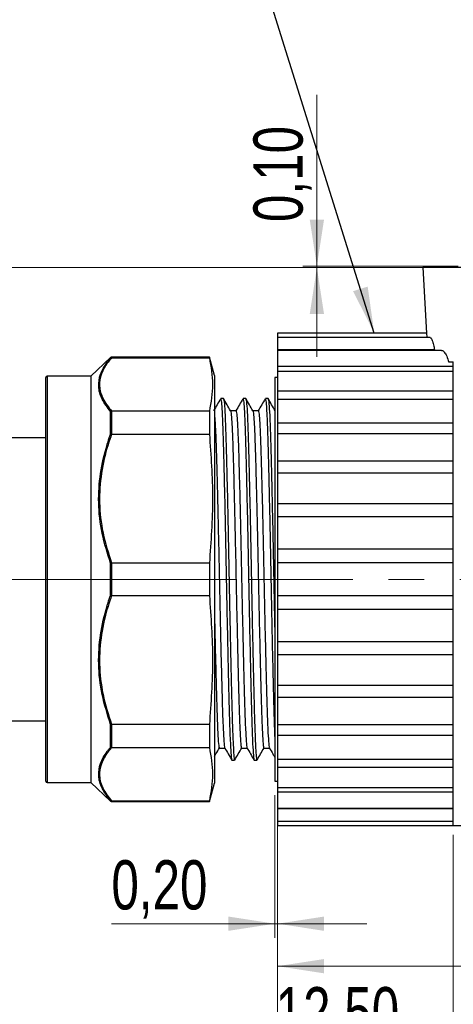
# Model space of a CAD drawing. Header units: millimetres. Extents: x 0 to 420, y 0 to 297.
# Tile 17 of 67: x 49 to 80, y 186 to 256. Entities that reach past the tile are written whole.
import ezdxf

# ---------------------------------------------------------------- set-up
doc = ezdxf.new("R2010")
doc.units = ezdxf.units.MM
doc.linetypes.add('CENTERX2', pattern=[20.32, 12.7, -2.54, 2.54, -2.54])
doc.styles.add('SLDTEXTSTYLE1', font='TXT', dxfattribs={"width": 0.75})
doc.dimstyles.new('SLDDIMSTYLE0', dxfattribs={"dimtxt": 3.5, "dimasz": 3.302, "dimexe": 0, "dimexo": 0.0625, "dimgap": 0.875, "dimtad": 1, "dimrnd": 1e-09, "dimzin": 12, "dimdsep": 46, "dimtxsty": 'SLDTEXTSTYLE1', "dimsah": 1, "dimcen": 0.09, "dimadec": 0, "dimazin": 3, "dimtfac": 1, "dimtofl": 0, "dimtmove": 0, "dimatfit": 3, "dimfxl": 0, "dimfrac": 2, "dimtolj": 1, "dimtzin": 12, "dimarcsym": 0})
doc.dimstyles.new('SLDDIMSTYLE1', dxfattribs={"dimtxt": 3.5, "dimasz": 3.302, "dimexe": 0, "dimexo": 0.0625, "dimgap": 0.875, "dimtad": 1, "dimrnd": 1e-09, "dimzin": 12, "dimdsep": 46, "dimtxsty": 'SLDTEXTSTYLE1', "dimsah": 1, "dimcen": 0.09, "dimadec": 0, "dimazin": 3, "dimtfac": 1, "dimtmove": 0, "dimatfit": 0, "dimfxl": 0, "dimfrac": 2, "dimtolj": 1, "dimtzin": 12, "dimarcsym": 0})
doc.dimstyles.new('SLDDIMSTYLE2', dxfattribs={"dimtxt": 3.5, "dimasz": 3.302, "dimexe": 0, "dimexo": 0.0625, "dimgap": 0.875, "dimtad": 1, "dimrnd": 1e-09, "dimdsep": 46, "dimtxsty": 'SLDTEXTSTYLE1', "dimsah": 1, "dimcen": 0.09, "dimadec": 0, "dimazin": 2, "dimtfac": 1, "dimtmove": 0, "dimatfit": 0, "dimfxl": 0, "dimfrac": 2, "dimtolj": 1, "dimtzin": 12, "dimarcsym": 0})
doc.dimstyles.new('SLDDIMSTYLE3', dxfattribs={"dimtxt": 0.18, "dimasz": 3.302, "dimexe": 0, "dimexo": 0.0625, "dimgap": 0, "dimtad": 0, "dimtih": 1, "dimtoh": 1, "dimdec": 0, "dimrnd": 1e-09, "dimzin": 0, "dimdsep": 46, "dimtxsty": 'Standard', "dimsah": 1, "dimcen": 0.09, "dimadec": 0, "dimazin": 0, "dimtfac": 3.302, "dimtdec": 0, "dimtofl": 0, "dimtmove": 0, "dimatfit": 3, "dimfxl": 0, "dimfrac": 2, "dimtolj": 1, "dimtzin": 0, "dimarcsym": 0})

# ---------------------------------------------------------------- blocks, each defined once
blk = doc.blocks.new('_D')
at = {"color": 7, "linetype": 'Continuous', "lineweight": 0}
for p, q in [((132.757, 202.126), (132.757, 188.201)), ((67.457, 198.51), (67.457, 188.201)), ((132.757, 189.201), (67.457, 189.201))]:
    blk.add_line(p, q, dxfattribs=at)
at = {"color": 7, "linetype": 'Continuous', "lineweight": 18}
for points in [[(67.457, 189.201), (70.759, 188.693), (70.759, 189.709)], [(132.757, 189.201), (129.455, 189.709), (129.455, 188.693)]]:
    blk.add_solid(points, dxfattribs=at)
at = {"color": 7, "linetype": 'Continuous', "lineweight": 18, "insert": (96.816, 193.713), "char_height": 3.5, "attachment_point": 1, "style": 'SLDTEXTSTYLE1'}
blk.add_mtext('65,30', dxfattribs=at)
blk = doc.blocks.new('_D_2')
at = {"color": 7, "linetype": 'Continuous', "lineweight": 0}
for p, q in [((89.915, 216.701), (89.915, 223.051)), ((89.915, 199.201), (89.915, 216.701)), ((89.915, 199.201), (89.915, 192.851))]:
    blk.add_line(p, q, dxfattribs=at)
at = {"color": 7, "linetype": 'Continuous', "lineweight": 18}
for points in [[(89.915, 216.701), (90.423, 220.003), (89.407, 220.003)], [(89.915, 199.201), (89.407, 195.899), (90.423, 195.899)]]:
    blk.add_solid(points, dxfattribs=at)
at = {"color": 7, "linetype": 'Continuous', "lineweight": 18, "insert": (85.403, 202.082), "char_height": 3.5, "attachment_point": 1, "rotation": 90, "style": 'SLDTEXTSTYLE1'}
blk.add_mtext('17,50', dxfattribs=at)
blk = doc.blocks.new('_D_5')
at = {"color": 7, "linetype": 'Continuous', "lineweight": 0}
for p, q in [((47.699, 238.871), (47.699, 255.142)), ((80.307, 238.871), (46.699, 238.871)), ((47.699, 238.871), (47.699, 216.701)), ((64.457, 216.701), (46.699, 216.701))]:
    blk.add_line(p, q, dxfattribs=at)
at = {"color": 7, "linetype": 'Continuous', "lineweight": 18}
for points in [[(47.699, 238.871), (47.191, 235.569), (48.207, 235.569)], [(47.699, 216.701), (48.207, 220.003), (47.191, 220.003)]]:
    blk.add_solid(points, dxfattribs=at)
at = {"color": 7, "linetype": 'Continuous', "lineweight": 18, "insert": (43.188, 243.504), "char_height": 3.5, "attachment_point": 1, "rotation": 90, "style": 'SLDTEXTSTYLE1'}
blk.add_mtext('22,17', dxfattribs=at)
blk = doc.blocks.new('_D_6')
at = {"color": 7, "linetype": 'Continuous', "lineweight": 0}
for p, q in [((70.25, 238.971), (70.25, 251.152)), ((80.307, 238.971), (69.25, 238.971)), ((76.797, 238.871), (69.25, 238.871)), ((70.25, 238.971), (70.25, 238.871)), ((70.25, 238.871), (70.25, 232.521))]:
    blk.add_line(p, q, dxfattribs=at)
at = {"color": 7, "linetype": 'Continuous', "lineweight": 18}
for points in [[(70.25, 238.971), (70.758, 242.273), (69.742, 242.273)], [(70.25, 238.871), (69.742, 235.569), (70.758, 235.569)]]:
    blk.add_solid(points, dxfattribs=at)
at = {"color": 7, "linetype": 'Continuous', "lineweight": 18, "insert": (65.738, 242.101), "char_height": 3.5, "attachment_point": 1, "rotation": 90, "style": 'SLDTEXTSTYLE1'}
blk.add_mtext('0,10', dxfattribs=at)
blk = doc.blocks.new('_D_7')
at = {"color": 7, "linetype": 'Continuous', "lineweight": 0}
for p, q in [((67.257, 201.351), (67.257, 191.222)), ((67.457, 198.51), (67.457, 191.222)), ((67.257, 192.222), (55.633, 192.222)), ((67.257, 192.222), (67.457, 192.222)), ((67.457, 192.222), (73.807, 192.222))]:
    blk.add_line(p, q, dxfattribs=at)
at = {"color": 7, "linetype": 'Continuous', "lineweight": 18}
for points in [[(67.257, 192.222), (63.955, 192.73), (63.955, 191.714)], [(67.457, 192.222), (70.759, 191.714), (70.759, 192.73)]]:
    blk.add_solid(points, dxfattribs=at)
at = {"color": 7, "linetype": 'Continuous', "lineweight": 18, "insert": (55.633, 196.734), "char_height": 3.5, "attachment_point": 1, "style": 'SLDTEXTSTYLE1'}
blk.add_mtext('0,20', dxfattribs=at)
blk = doc.blocks.new('_D_8')
at = {"color": 7, "linetype": 'Continuous', "lineweight": 0}
for p, q in [((67.457, 199.426), (67.457, 182.201)), ((79.957, 198.537), (79.957, 182.201)), ((67.457, 183.201), (61.107, 183.201)), ((67.457, 183.201), (79.957, 183.201)), ((79.957, 183.201), (86.307, 183.201))]:
    blk.add_line(p, q, dxfattribs=at)
at = {"color": 7, "linetype": 'Continuous', "lineweight": 18}
for points in [[(67.457, 183.201), (64.155, 183.709), (64.155, 182.693)], [(79.957, 183.201), (83.259, 182.693), (83.259, 183.709)]]:
    blk.add_solid(points, dxfattribs=at)
at = {"color": 7, "linetype": 'Continuous', "lineweight": 18, "insert": (67.32, 187.713), "char_height": 3.5, "attachment_point": 1, "style": 'SLDTEXTSTYLE1'}
blk.add_mtext('12,50', dxfattribs=at)

msp = doc.modelspace()

# ---------------------------------------------------------------- linework, layer by layer
at = {"color": 7, "linetype": 'Continuous', "lineweight": 25}
for p, q in [((77.79674, 238.87104), (78.04261, 234.1965)), ((117.41674, 238.87104), (77.79674, 238.87104)), ((78.04291, 234.20104), (67.45674, 234.20104)), ((67.45674, 234.20104), (67.45674, 233.89174)), ((78.31476, 233.89174), (67.45674, 233.89174)), ((67.45674, 233.89174), (67.45674, 233.0116)), ((55.57367, 232.4739), (54.16654, 231.15104)), ((62.60254, 232.50104), (55.64216, 232.50104)), ((55.64216, 232.45885), (55.64758, 232.45882)), ((55.64758, 232.45882), (62.60254, 232.45882)), ((62.96654, 231.20104), (62.60254, 232.50104)), ((62.60254, 232.50104), (62.60254, 232.45882)), ((78.61764, 233.0116), (67.45674, 233.0116)), ((67.45674, 233.0116), (67.45674, 232.97574)), ((79.10771, 232.97574), (67.45674, 232.97574)), ((67.45674, 232.97574), (67.45674, 231.83153)), ((78.61764, 233.0116), (78.65034, 232.97574)), ((79.95674, 231.83153), (67.45674, 231.83153)), ((67.45674, 231.83153), (67.45674, 231.48824)), ((79.95674, 232.13389), (79.63234, 232.13389)), ((79.95674, 231.25176), (79.95674, 232.1666)), ((50.96654, 216.70104), (50.96654, 231.05104)), ((54.16654, 231.15104), (51.06654, 231.15104)), ((54.16654, 231.15104), (54.16654, 202.25104)), ((62.96654, 231.20104), (62.96654, 202.20104)), ((67.45674, 231.05104), (67.25674, 231.05104)), ((67.25674, 231.05104), (67.25674, 202.35104)), ((79.95674, 231.48824), (67.45674, 231.48824)), ((67.45674, 231.48824), (67.45674, 230.07001)), ((79.95674, 229.07541), (79.95674, 231.25176)), ((79.95674, 230.07001), (67.45674, 230.07001)), ((67.45674, 230.07001), (67.45674, 229.45642)), ((63.60569, 229.55104), (63.4075, 229.55104)), ((65.19319, 229.55104), (64.995, 229.55104)), ((66.78069, 229.55104), (66.5825, 229.55104)), ((79.95674, 229.48639), (67.45674, 229.48639)), ((67.45674, 229.48639), (67.45674, 227.79472)), ((79.95674, 226.42352), (79.95674, 229.07541)), ((55.57367, 227.0218), (55.57367, 228.62853)), ((55.64758, 228.65964), (55.64216, 228.65935)), ((55.64216, 228.65935), (55.64216, 227.02764)), ((62.60254, 228.65964), (55.64758, 228.65964)), ((62.60254, 228.65964), (62.60254, 227.02731)), ((79.95674, 227.79472), (67.45674, 227.79472)), ((67.45674, 227.79472), (67.45674, 227.04706)), ((55.64216, 227.02764), (55.64758, 227.02731)), ((55.64758, 227.02731), (62.60254, 227.02731)), ((79.95674, 227.04706), (67.45674, 227.04706)), ((67.45674, 227.04706), (67.45674, 225.0931)), ((50.96654, 226.75104), (45.26654, 226.75104)), ((79.95674, 223.398), (79.95674, 226.42352)), ((79.95674, 225.0931), (67.45674, 225.0931)), ((67.45674, 225.0931), (67.45674, 224.24011)), ((79.95674, 224.24011), (67.45674, 224.24011)), ((67.45674, 224.24011), (67.45674, 222.06899)), ((79.95674, 220.11512), (79.95674, 223.398)), ((79.95674, 222.06899), (67.45674, 222.06899)), ((67.45674, 222.06899), (67.45674, 221.14343)), ((79.95674, 221.14343), (67.45674, 221.14343)), ((67.45674, 221.14343), (67.45674, 218.83859)), ((79.95674, 216.70104), (79.95674, 220.11512)), ((79.95674, 218.83859), (67.45674, 218.83859)), ((67.45674, 218.83859), (67.45674, 217.87604)), ((55.57367, 215.56491), (55.57367, 217.83717)), ((55.64758, 217.85527), (55.64216, 217.85483)), ((55.64216, 217.85483), (55.64216, 215.54725)), ((62.60254, 217.85527), (55.64758, 217.85527)), ((62.60254, 217.85527), (62.60254, 215.5468)), ((67.45674, 217.87604), (67.45674, 215.52604)), ((79.95674, 217.87604), (67.45674, 217.87604)), ((50.96654, 202.35104), (50.96654, 216.70104)), ((79.95674, 213.28696), (79.95674, 216.70104)), ((55.64216, 215.54725), (55.64758, 215.5468)), ((55.64758, 215.5468), (62.60254, 215.5468)), ((79.95674, 215.52604), (67.45674, 215.52604)), ((67.45674, 215.52604), (67.45674, 214.56349)), ((79.95674, 214.56349), (67.45674, 214.56349)), ((67.45674, 214.56349), (67.45674, 212.25865)), ((79.95674, 210.00408), (79.95674, 213.28696)), ((79.95674, 212.25865), (67.45674, 212.25865)), ((67.45674, 212.25865), (67.45674, 211.33309)), ((79.95674, 211.33309), (67.45674, 211.33309)), ((67.45674, 211.33309), (67.45674, 209.16197)), ((79.95674, 206.97856), (79.95674, 210.00408)), ((79.95674, 209.16197), (67.45674, 209.16197)), ((67.45674, 209.16197), (67.45674, 208.30897)), ((79.95674, 208.30897), (67.45674, 208.30897)), ((67.45674, 208.30897), (67.45674, 206.35502)), ((45.26654, 206.65104), (50.96654, 206.65104)), ((79.95674, 204.32667), (79.95674, 206.97856)), ((55.57367, 204.77355), (55.57367, 206.38028)), ((55.64758, 206.37477), (55.64216, 206.37443)), ((55.64216, 206.37443), (55.64216, 204.74272)), ((62.60254, 206.37477), (55.64758, 206.37477)), ((62.60254, 206.37477), (62.60254, 204.74244)), ((79.95674, 206.35502), (67.45674, 206.35502)), ((67.45674, 206.35502), (67.45674, 205.60736)), ((79.95674, 205.60736), (67.45674, 205.60736)), ((67.45674, 205.60736), (67.45674, 203.91568)), ((55.64216, 204.74272), (55.64758, 204.74244)), ((55.64758, 204.74244), (62.60254, 204.74244)), ((64.20117, 203.85104), (64.39963, 203.85104)), ((65.78867, 203.85104), (65.98713, 203.85104)), ((67.45674, 203.94566), (67.45674, 203.33207)), ((67.45674, 203.91568), (79.95674, 203.91568)), ((79.95674, 202.15032), (79.95674, 204.32667)), ((79.95674, 203.33207), (67.45674, 203.33207)), ((67.45674, 203.33207), (67.45674, 201.91384)), ((67.25674, 202.35104), (67.45674, 202.35104)), ((51.06654, 202.25104), (54.16654, 202.25104)), ((54.16654, 202.25104), (55.57367, 200.92818)), ((62.60254, 200.90104), (62.96654, 202.20104)), ((67.45674, 201.91384), (79.95674, 201.91384)), ((67.45674, 201.91384), (67.45674, 201.57054)), ((79.95674, 200.53315), (79.95674, 202.15032)), ((55.64758, 200.94325), (55.64216, 200.94322)), ((55.64216, 200.90104), (62.60254, 200.90104)), ((62.60254, 200.94325), (55.64758, 200.94325)), ((62.60254, 200.94325), (62.60254, 200.90104)), ((79.95674, 201.57054), (67.45674, 201.57054)), ((67.45674, 201.57054), (67.45674, 200.42633)), ((67.45674, 200.42633), (79.95674, 200.42633)), ((67.45674, 200.42633), (67.45674, 200.39047)), ((79.95674, 200.39047), (67.45674, 200.39047)), ((67.45674, 200.39047), (67.45674, 199.51033)), ((79.95674, 199.5373), (79.95674, 200.53315)), ((67.45674, 199.51033), (79.95674, 199.51033)), ((67.45674, 199.51033), (67.45674, 199.20104)), ((79.95674, 199.20104), (79.95674, 199.5373)), ((67.45674, 199.20104), (79.95674, 199.20104)), ((79.95674, 199.20104), (97.60674, 199.20104))]:
    msp.add_line(p, q, dxfattribs=at)
at = {"color": 8, "linetype": 'Continuous', "lineweight": 25}
for p, q in [((55.57367, 232.43293), (55.57367, 232.4739)), ((55.64216, 232.50104), (55.64216, 232.45885)), ((51.06654, 231.15104), (51.06654, 216.70104)), ((51.06654, 216.70104), (51.06654, 202.25104)), ((55.5403, 204.73303), (55.57367, 204.77355)), ((55.57367, 200.92818), (55.57367, 200.96915)), ((55.64216, 200.94322), (55.64216, 200.90104))]:
    msp.add_line(p, q, dxfattribs=at)
at = {"color": 7, "linetype": 'CENTERX2', "lineweight": 18}
msp.add_line((133.75674, 216.70104), (65.45674, 216.70104), dxfattribs=at)
at = {"color": 7, "linetype": 'Continuous', "lineweight": 25}
for centre, start, end in [((55.64216, 232.40104), 90, 133.2320287), ((51.06654, 231.05104), 90, 180), ((51.06654, 202.35104), 180, 270), ((55.64216, 201.00104), 226.7679713, 270)]:
    msp.add_arc(centre, 0.1, start, end, dxfattribs=at)
for points, knots in [([(78.04292, 234.19651), (78.04274, 234.19801), (78.03957, 234.22386), (78.05078, 234.13661), (78.06931, 233.97197), (78.07834, 233.89174)], [0, 0, 0, 0, 0.03045703, 0.52756964, 1, 1, 1, 1]), ([(78.31476, 233.87334), (78.33023, 233.87486), (78.37133, 233.8789), (78.45597, 233.70732), (78.54897, 233.41088), (78.59576, 233.13884), (78.61764, 233.0116)], [0, 0, 0, 0, 0.17183957, 0.45651002, 0.74581984, 1, 1, 1, 1]), ([(55.57367, 228.62853), (55.35048, 228.9211), (54.90437, 229.5059), (54.66375, 230.40196), (54.80255, 231.28114), (55.13454, 231.87616), (55.42348, 232.25628), (55.51156, 232.35987), (55.57367, 232.43293)], [0, 0, 0, 0, 0.23506434, 0.469854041, 0.692524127, 0.91537725, 0.94032724, 1, 1, 1, 1]), ([(55.64758, 232.45882), (55.55898, 232.35313), (55.24432, 231.97778), (54.86965, 231.30645), (54.73338, 230.43309), (54.96835, 229.53639), (55.41933, 228.95426), (55.64758, 228.65964)], [0, 0, 0, 0, 0.08605959, 0.30563504, 0.53002839, 0.7621426, 1, 1, 1, 1]), ([(55.64216, 232.45885), (55.63073, 232.45788), (55.60788, 232.45592), (55.58658, 232.44372), (55.57615, 232.43516), (55.57439, 232.43358), (55.57367, 232.43293)], [0, 0, 0, 0, 0.45211098, 0.90395165, 0.96044604, 1, 1, 1, 1]), ([(62.60254, 232.45882), (62.71424, 231.82814), (62.93854, 230.56176), (62.71483, 229.29535), (62.60254, 228.65964)], [0, 0, 0, 0, 0.498019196, 1, 1, 1, 1]), ([(79.10771, 232.96164), (79.11925, 232.9659), (79.18217, 232.98915), (79.31771, 232.86577), (79.49732, 232.59455), (79.58691, 232.28889), (79.63234, 232.13389)], [0, 0, 0, 0, 0.06756984, 0.36840688, 0.67973177, 1, 1, 1, 1]), ([(63.39961, 229.54441), (63.31693, 229.40128), (63.15139, 229.11469), (62.98583, 228.82812), (62.90295, 228.68467)], [0, 0, 0, 0, 0.49943315, 1, 1, 1, 1]), ([(63.4075, 229.51579), (63.42007, 229.50019), (63.44841, 229.46501), (63.49552, 228.8419), (63.54593, 227.77112), (63.59415, 226.28353), (63.64032, 224.45122), (63.6904, 222.32055), (63.74084, 219.96987), (63.78937, 217.51562), (63.83534, 215.03682), (63.88528, 212.60654), (63.93573, 210.31856), (63.98456, 208.2851), (64.03038, 206.56714), (64.08016, 205.20806), (64.13063, 204.30023), (64.17115, 203.85781), (64.19397, 203.8964), (64.20117, 203.90858)], [0, 0, 0, 0, 0.04930344, 0.11120307, 0.17330938, 0.23446011, 0.29497851, 0.35681958, 0.41894986, 0.48020441, 0.54066069, 0.60243754, 0.66458594, 0.72593896, 0.78635037, 0.84805736, 0.91021805, 0.97166413, 1, 1, 1, 1]), ([(63.60877, 229.51578), (63.61156, 229.5247), (63.63001, 229.58373), (63.66555, 229.23332), (63.71597, 228.43915), (63.76603, 227.1654), (63.81216, 225.52494), (63.86044, 223.55504), (63.91086, 221.31405), (63.96102, 218.90691), (64.0074, 216.43322), (64.05164, 214.15543), (64.09426, 212.12473), (64.1332, 210.37148), (64.17124, 208.77693), (64.20856, 207.29009), (64.24947, 205.96704), (64.29445, 204.88257), (64.33956, 204.17776), (64.37451, 203.84642), (64.39404, 203.88472), (64.39963, 203.89568)], [0, 0, 0, 0, 0.01095511, 0.07246651, 0.13484096, 0.19690859, 0.25764702, 0.31905526, 0.38140683, 0.44353438, 0.50434898, 0.56564874, 0.61378503, 0.66199768, 0.70974418, 0.75645237, 0.8113027, 0.86705455, 0.92287557, 0.97792723, 1, 1, 1, 1]), ([(64.10521, 228.69063), (64.02258, 228.83381), (63.85721, 229.12041), (63.69165, 229.40674), (63.6088, 229.55002)], [0, 0, 0, 0, 0.49960143, 1, 1, 1, 1]), ([(64.98711, 229.54441), (64.90446, 229.40133), (64.73893, 229.11474), (64.57336, 228.82817), (64.49045, 228.68467)], [0, 0, 0, 0, 0.49924586, 1, 1, 1, 1]), ([(64.995, 229.51579), (65.00757, 229.50019), (65.03591, 229.46501), (65.08302, 228.8419), (65.13343, 227.77112), (65.18165, 226.28353), (65.22782, 224.45122), (65.2779, 222.32055), (65.32834, 219.96987), (65.37687, 217.51562), (65.42284, 215.03682), (65.47278, 212.60654), (65.52323, 210.31856), (65.57206, 208.2851), (65.61788, 206.56714), (65.66766, 205.20806), (65.71813, 204.30023), (65.75865, 203.85781), (65.78147, 203.8964), (65.78867, 203.90858)], [0, 0, 0, 0, 0.04930344, 0.11120307, 0.17330938, 0.23446011, 0.29497851, 0.35681958, 0.41894986, 0.48020441, 0.54066069, 0.60243754, 0.66458594, 0.72593896, 0.78635037, 0.84805736, 0.91021805, 0.97166413, 1, 1, 1, 1]), ([(65.19628, 229.51579), (65.19906, 229.52471), (65.21751, 229.58372), (65.25305, 229.23331), (65.30347, 228.43915), (65.35353, 227.1654), (65.39966, 225.52494), (65.44794, 223.55504), (65.49836, 221.31405), (65.54852, 218.90691), (65.5949, 216.43322), (65.63914, 214.15543), (65.68176, 212.12473), (65.7207, 210.37148), (65.75874, 208.77693), (65.79606, 207.29009), (65.83697, 205.96704), (65.88195, 204.88257), (65.92706, 204.17776), (65.96201, 203.84642), (65.98154, 203.88472), (65.98713, 203.89568)], [0, 0, 0, 0, 0.0109478, 0.07245965, 0.13483456, 0.19690265, 0.25764153, 0.31905022, 0.38140225, 0.44353026, 0.50434532, 0.56564553, 0.61378217, 0.66199517, 0.70974203, 0.75645057, 0.8113013, 0.86705357, 0.922875, 0.97792707, 1, 1, 1, 1]), ([(65.69271, 228.69063), (65.61012, 228.8338), (65.44478, 229.12044), (65.27918, 229.40673), (65.1963, 229.55002)], [0, 0, 0, 0, 0.49946617, 1, 1, 1, 1]), ([(66.57461, 229.54441), (66.492, 229.40138), (66.32646, 229.11479), (66.1609, 228.82822), (66.07795, 228.68467)], [0, 0, 0, 0, 0.49906079, 1, 1, 1, 1]), ([(66.5825, 229.51579), (66.59507, 229.50019), (66.62341, 229.46501), (66.67052, 228.8419), (66.72093, 227.77112), (66.76915, 226.28353), (66.81532, 224.45122), (66.8654, 222.32055), (66.91584, 219.96987), (66.96437, 217.51562), (67.01034, 215.03682), (67.06028, 212.60655), (67.11073, 210.31852), (67.15956, 208.28524), (67.20536, 206.56659), (67.23897, 205.65289), (67.25619, 205.26279), (67.25674, 205.25046)], [0, 0, 0, 0, 0.05799919, 0.13081619, 0.20387633, 0.27581235, 0.3470045, 0.41975262, 0.49284095, 0.56489909, 0.63601818, 0.70869075, 0.7818004, 0.85397438, 0.92504067, 0.99763106, 1, 1, 1, 1]), ([(66.78378, 229.51581), (66.78657, 229.52472), (66.80501, 229.58372), (66.84055, 229.23331), (66.89097, 228.43915), (66.94103, 227.16539), (66.98716, 225.52495), (67.03544, 223.55501), (67.08586, 221.31415), (67.13602, 218.90654), (67.18241, 216.43456), (67.22247, 214.36512), (67.24763, 213.16294), (67.25628, 212.74926)], [0, 0, 0, 0, 0.01830113, 0.12119827, 0.22553914, 0.32936676, 0.43097087, 0.53369544, 0.63799804, 0.74192589, 0.84365742, 0.94620053, 1, 1, 1, 1]), ([(67.28021, 228.69063), (67.19766, 228.83378), (67.03234, 229.12046), (66.86672, 229.40671), (66.7838, 229.55002)], [0, 0, 0, 0, 0.49932948, 1, 1, 1, 1]), ([(55.57367, 228.62853), (55.57439, 228.62918), (55.58314, 228.63706), (55.60468, 228.65155), (55.62896, 228.6566), (55.64216, 228.65935)], [0, 0, 0, 0, 0.03959232, 0.47760979, 1, 1, 1, 1]), ([(62.96654, 228.34976), (62.97746, 228.23852), (63.00502, 227.95769), (63.04989, 227.01797), (63.09804, 225.64616), (63.14423, 223.93204), (63.1943, 221.94503), (63.24474, 219.75123), (63.29327, 217.46117), (63.33925, 215.1481), (63.38919, 212.88033), (63.43964, 210.74537), (63.48846, 208.84775), (63.53429, 207.24516), (63.58407, 205.9751), (63.63451, 205.13498), (63.67219, 204.73222), (63.69225, 204.75628), (63.69668, 204.76159)], [0, 0, 0, 0, 0.04434182, 0.11195436, 0.17852647, 0.2444101, 0.31173385, 0.37937248, 0.44605762, 0.51187363, 0.57912745, 0.64678581, 0.71357817, 0.77934532, 0.84652308, 0.91419481, 0.98108851, 1, 1, 1, 1]), ([(64.49872, 228.69178), (64.4327, 228.69177), (64.30131, 228.69176), (64.16992, 228.69177), (64.10454, 228.69178)], [0, 0, 0, 0, 0.502455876, 1, 1, 1, 1]), ([(64.1052, 228.66587), (64.10734, 228.67233), (64.12459, 228.72437), (64.15813, 228.42829), (64.20622, 227.7585), (64.2536, 226.68678), (64.29756, 225.32266), (64.34139, 223.68108), (64.38826, 221.80123), (64.43645, 219.70037), (64.4839, 217.46113), (64.52987, 215.14811), (64.57981, 212.88033), (64.63026, 210.74535), (64.67909, 208.84786), (64.72491, 207.24477), (64.77469, 205.97657), (64.82516, 205.12946), (64.86568, 204.71667), (64.88849, 204.75264), (64.89568, 204.76398)], [0, 0, 0, 0, 0.008414, 0.06775946, 0.12785189, 0.18597737, 0.24300543, 0.2999903, 0.35809747, 0.41639057, 0.47791812, 0.53864376, 0.600696, 0.66312149, 0.72474797, 0.78542852, 0.84741058, 0.90984842, 0.97156838, 1, 1, 1, 1]), ([(64.49893, 228.65883), (64.51149, 228.64427), (64.53982, 228.61144), (64.58692, 228.03005), (64.63734, 227.03088), (64.68556, 225.64276), (64.73173, 223.93297), (64.78181, 221.94478), (64.83224, 219.75129), (64.88078, 217.46115), (64.92675, 215.1481), (64.97669, 212.88032), (65.02714, 210.74537), (65.07596, 208.84775), (65.12179, 207.24516), (65.17157, 205.9751), (65.22201, 205.13497), (65.25969, 204.73222), (65.27976, 204.75628), (65.28418, 204.76159)], [0, 0, 0, 0, 0.04982455, 0.11241192, 0.1752083, 0.23703836, 0.298229, 0.36075716, 0.42357777, 0.48551281, 0.54664064, 0.60910385, 0.67194279, 0.73397742, 0.79505985, 0.85745243, 0.92030379, 0.98243253, 1, 1, 1, 1]), ([(66.08622, 228.69178), (66.02023, 228.69177), (65.88885, 228.69175), (65.75745, 228.69177), (65.69204, 228.69178)], [0, 0, 0, 0, 0.50222021, 1, 1, 1, 1]), ([(65.69271, 228.66588), (65.69485, 228.67234), (65.71209, 228.72436), (65.74563, 228.42829), (65.79372, 227.7585), (65.8411, 226.68678), (65.88506, 225.32266), (65.92889, 223.68108), (65.97576, 221.80123), (66.02395, 219.70037), (66.0714, 217.46113), (66.11737, 215.14811), (66.16731, 212.88033), (66.21776, 210.74535), (66.26659, 208.84786), (66.31241, 207.24477), (66.36219, 205.97657), (66.41266, 205.12946), (66.45318, 204.71667), (66.47599, 204.75264), (66.48318, 204.76398)], [0, 0, 0, 0, 0.00840836, 0.06775416, 0.12784693, 0.18597274, 0.24300112, 0.29998632, 0.35809381, 0.41638724, 0.47791514, 0.53864112, 0.60069372, 0.66311956, 0.72474639, 0.78542728, 0.8474097, 0.90984789, 0.9715682, 1, 1, 1, 1]), ([(66.08644, 228.65879), (66.099, 228.64423), (66.12733, 228.61139), (66.17442, 228.03004), (66.22484, 227.03088), (66.27306, 225.64276), (66.31923, 223.93297), (66.36931, 221.94478), (66.41974, 219.75129), (66.46828, 217.46115), (66.51425, 215.1481), (66.56419, 212.88032), (66.61464, 210.74537), (66.66346, 208.84775), (66.70929, 207.24516), (66.75907, 205.9751), (66.80951, 205.13497), (66.84719, 204.73221), (66.86726, 204.75628), (66.87168, 204.76159)], [0, 0, 0, 0, 0.04980734, 0.112395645, 0.175192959, 0.237023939, 0.298215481, 0.360744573, 0.423566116, 0.485502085, 0.546630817, 0.609094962, 0.671934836, 0.733970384, 0.79505373, 0.85744723, 0.920299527, 0.98242919, 1, 1, 1, 1]), ([(55.57367, 217.83717), (55.35048, 218.54174), (54.90437, 219.95007), (54.66375, 222.11123), (54.80255, 224.23501), (55.13454, 225.67421), (55.42348, 226.59417), (55.51156, 226.84496), (55.57367, 227.0218)], [0, 0, 0, 0, 0.23506434, 0.46985404, 0.69252413, 0.91537725, 0.94032724, 1, 1, 1, 1]), ([(55.64758, 227.02731), (55.55898, 226.77215), (55.24432, 225.86596), (54.86965, 224.24525), (54.73338, 222.13675), (54.96835, 219.97193), (55.41933, 218.56655), (55.64758, 217.85527)], [0, 0, 0, 0, 0.08605959, 0.30563504, 0.53002839, 0.7621426, 1, 1, 1, 1]), ([(55.57367, 227.0218), (55.57439, 227.02207), (55.57615, 227.02271), (55.58658, 227.02611), (55.60788, 227.03017), (55.63073, 227.02849), (55.64216, 227.02764)], [0, 0, 0, 0, 0.03955396, 0.09604835, 0.54788902, 1, 1, 1, 1]), ([(62.60254, 227.02731), (62.71424, 225.50471), (62.93854, 222.4474), (62.71483, 219.39002), (62.60254, 217.85527)], [0, 0, 0, 0, 0.4980192, 1, 1, 1, 1]), ([(55.57367, 217.83717), (55.57439, 217.83744), (55.58314, 217.84074), (55.60468, 217.84758), (55.62896, 217.85228), (55.64216, 217.85483)], [0, 0, 0, 0, 0.03959232, 0.47760979, 1, 1, 1, 1]), ([(55.57367, 206.38028), (55.35048, 207.08413), (54.90437, 208.491), (54.66375, 210.65128), (54.80255, 212.77557), (55.13454, 214.21591), (55.42348, 215.1368), (55.51156, 215.38787), (55.57367, 215.56491)], [0, 0, 0, 0, 0.23506434, 0.46985404, 0.69252413, 0.91537725, 0.94032724, 1, 1, 1, 1]), ([(55.64758, 215.5468), (55.55898, 215.29164), (55.24432, 214.38546), (54.86965, 212.76474), (54.73338, 210.65625), (54.96835, 208.49143), (55.41933, 207.08605), (55.64758, 206.37477)], [0, 0, 0, 0, 0.08605959, 0.30563504, 0.53002839, 0.7621426, 1, 1, 1, 1]), ([(55.57367, 215.56491), (55.57439, 215.56464), (55.57615, 215.56397), (55.58658, 215.56021), (55.60788, 215.55376), (55.63073, 215.54942), (55.64216, 215.54725)], [0, 0, 0, 0, 0.039553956, 0.096048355, 0.547889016, 1, 1, 1, 1]), ([(62.60254, 215.5468), (62.71424, 214.02421), (62.93854, 210.9669), (62.71483, 207.90952), (62.60254, 206.37477)], [0, 0, 0, 0, 0.4980192, 1, 1, 1, 1]), ([(62.96654, 214.08287), (62.97509, 213.68832), (63.00022, 212.528), (63.04283, 210.74849), (63.09157, 208.84704), (63.13742, 207.245), (63.18719, 205.97651), (63.23766, 205.12948), (63.27818, 204.71666), (63.30099, 204.75264), (63.30818, 204.76398)], [0, 0, 0, 0, 0.07454367, 0.2192256, 0.36205565, 0.50269337, 0.64634757, 0.79105811, 0.93410485, 1, 1, 1, 1]), ([(55.57367, 206.38028), (55.57439, 206.38001), (55.58314, 206.3768), (55.60468, 206.37198), (55.62896, 206.37357), (55.64216, 206.37443)], [0, 0, 0, 0, 0.03959232, 0.47760979, 1, 1, 1, 1]), ([(55.57367, 200.96915), (55.35048, 201.25997), (54.90436, 201.84126), (54.66379, 202.7352), (54.80241, 203.61564), (55.13485, 204.21332), (55.41306, 204.58216), (55.48964, 204.67297), (55.5403, 204.73303)], [0, 0, 0, 0, 0.23766364, 0.47504959, 0.70018192, 0.92549931, 0.95072519, 1, 1, 1, 1]), ([(55.64758, 204.74244), (55.55898, 204.63674), (55.24432, 204.26139), (54.86965, 203.59007), (54.73338, 202.7167), (54.96835, 201.82), (55.41933, 201.23788), (55.64758, 200.94325)], [0, 0, 0, 0, 0.08605959, 0.30563504, 0.53002839, 0.7621426, 1, 1, 1, 1]), ([(55.57367, 204.77355), (55.57439, 204.7729), (55.57615, 204.77131), (55.58658, 204.76259), (55.60788, 204.7494), (55.63073, 204.74495), (55.64216, 204.74272)], [0, 0, 0, 0, 0.03955396, 0.09604835, 0.54788902, 1, 1, 1, 1]), ([(62.60254, 204.74244), (62.71424, 204.11175), (62.93854, 202.84538), (62.71483, 201.57897), (62.60254, 200.94325)], [0, 0, 0, 0, 0.4980192, 1, 1, 1, 1]), ([(62.96654, 204.11171), (63.00051, 204.1705), (63.11715, 204.37242), (63.2338, 204.57434), (63.31648, 204.71746)], [0, 0, 0, 0, 0.291198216, 1, 1, 1, 1]), ([(63.30809, 204.7103), (63.37433, 204.7103), (63.50524, 204.71031), (63.63615, 204.7103), (63.70081, 204.7103)], [0, 0, 0, 0, 0.50602086, 1, 1, 1, 1]), ([(63.6967, 204.71741), (63.77958, 204.57396), (63.94514, 204.28739), (64.11068, 204.0008), (64.19336, 203.85767)], [0, 0, 0, 0, 0.50056691, 1, 1, 1, 1]), ([(64.40731, 203.8577), (64.49022, 204.00122), (64.65576, 204.28781), (64.82133, 204.57439), (64.90398, 204.71746)], [0, 0, 0, 0, 0.5008095, 1, 1, 1, 1]), ([(64.89559, 204.7103), (64.96187, 204.7103), (65.09278, 204.71032), (65.22368, 204.7103), (65.28831, 204.7103)], [0, 0, 0, 0, 0.50626093, 1, 1, 1, 1]), ([(65.2842, 204.71741), (65.36711, 204.57391), (65.53268, 204.28733), (65.69821, 204.00075), (65.78086, 203.85767)], [0, 0, 0, 0, 0.50075421, 1, 1, 1, 1]), ([(65.99481, 203.8577), (66.07775, 204.00128), (66.24329, 204.28787), (66.40886, 204.57445), (66.49148, 204.71746)], [0, 0, 0, 0, 0.50101353, 1, 1, 1, 1]), ([(66.48309, 204.7103), (66.5494, 204.71031), (66.68031, 204.71033), (66.81121, 204.71031), (66.87581, 204.7103)], [0, 0, 0, 0, 0.50649776, 1, 1, 1, 1]), ([(66.8717, 204.71741), (66.95465, 204.57385), (67.07673, 204.36255), (67.19879, 204.15123), (67.23792, 204.08348)], [0, 0, 0, 0, 0.679372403, 1, 1, 1, 1]), ([(55.57367, 200.96915), (55.57439, 200.9685), (55.58314, 200.96066), (55.60468, 200.947), (55.62896, 200.94455), (55.64216, 200.94322)], [0, 0, 0, 0, 0.03959232, 0.47760979, 1, 1, 1, 1])]:
    msp.add_open_spline(points, degree=3, knots=knots, dxfattribs=at)

# ---------------------------------------------------------------- dimensions: what is measured, and where the dimension line sits
at = {"color": 7, "linetype": 'Continuous', "lineweight": 18}
for base, p1, p2, dimstyle, picture, middle in [((47.69925, 216.70104), (81.30674, 238.87104), (65.45674, 216.70104), 'SLDDIMSTYLE0', '_D_5', (47.69925, 249.32306)), ((70.24991, 238.87104), (81.30674, 238.97104), (77.79674, 238.87104), 'SLDDIMSTYLE2', '_D_6', (70.24991, 246.62675)), ((89.9146, 216.70104), (97.60674, 199.20104), (65.45674, 216.70104), 'SLDDIMSTYLE1', '_D_2', (89.9146, 207.90068))]:
    dim = msp.add_linear_dim(base=base, p1=p1, p2=p2, angle=90, dimstyle=dimstyle, dxfattribs=at)
    dim.commit()
    dim.dimension.update_dxf_attribs({"geometry": picture, "text_midpoint": middle, "dimtype": 160})
for base, p1, p2, dimstyle, picture, middle in [((67.45674, 189.20104), (132.75674, 203.12604), (67.45674, 199.51033), 'SLDDIMSTYLE0', '_D', (102.63485, 189.20104)), ((67.45674, 192.22215), (67.25674, 202.35104), (67.45674, 199.51033), 'SLDDIMSTYLE2', '_D_7', (60.1582, 192.22215)), ((79.95674, 183.20104), (67.45674, 200.42633), (79.95674, 199.5373), 'SLDDIMSTYLE1', '_D_8', (73.13858, 183.20104))]:
    dim = msp.add_linear_dim(base=base, p1=p1, p2=p2, dimstyle=dimstyle, dxfattribs=at)
    dim.commit()
    dim.dimension.update_dxf_attribs({"geometry": picture, "text_midpoint": middle, "dimtype": 160})

# ---------------------------------------------------------------- leaders
at = {"color": 7, "linetype": 'Continuous', "lineweight": 0}
msp.add_leader([(74.33364, 234.20104), (66.43728, 259.3778)], dimstyle='SLDDIMSTYLE3', dxfattribs=at)

doc.saveas('drawing.dxf')
